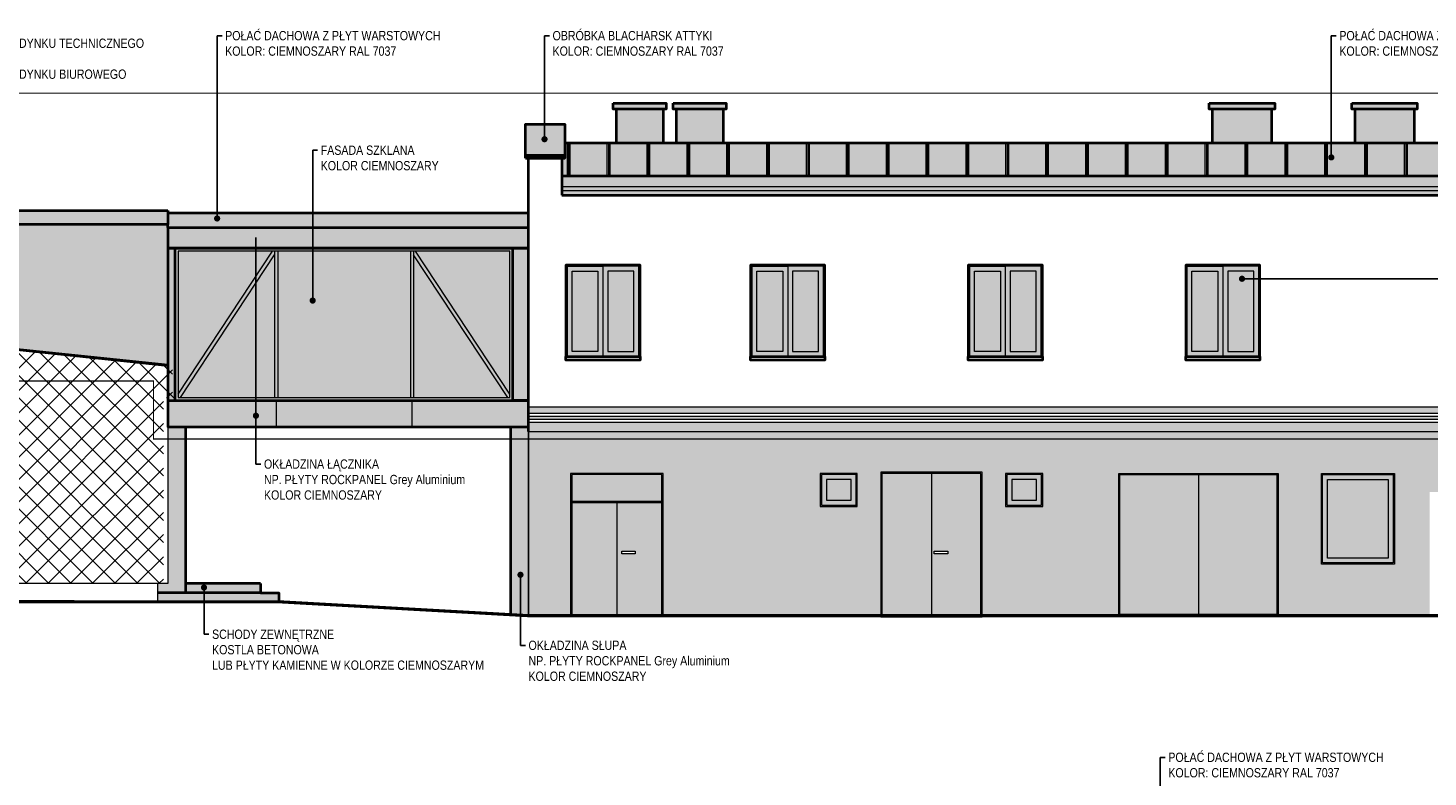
# Model space of a CAD drawing. Header units: millimetres. Extents: x 17147 to 52214, y -18116 to -4632.
# Tile 182 of 186: x 44922 to 47187, y -8443 to -7231. Entities that reach past the tile are written whole.
import ezdxf
from ezdxf import colors
from ezdxf.entities.mleader import LeaderData, LeaderLine
from ezdxf.math import Vec2, Vec3

# ---------------------------------------------------------------- set-up
doc = ezdxf.new("R2010")
doc.units = ezdxf.units.MM
doc.linetypes.add('3', pattern=[1, 0.5, -0.5])
doc.linetypes.add('ACAD_ISO03W100', pattern=[30, 12, -18])
doc.layers.add('A-izolacja', color=7, linetype='Continuous', lineweight=9, true_color=0x4775ff)
doc.layers.add('r-ramka', color=7, linetype='Continuous', lineweight=0, true_color=0x727169)
for name, color, linetype, lineweight in [('A-opis', 130, 'Continuous', 9), ('A-wymiar', 177, 'Continuous', 0), ('A_SCIANA_ISTN', 253, 'Continuous', 25), ('A_SCINAN_PROJ_DZIALOWA', 5, 'Continuous', 30), ('elewacja C', 253, 'Continuous', 0), ('ELEWACJA_ISTNIEJACA', 253, 'Continuous', 13), ('elewacja_kolor', 253, 'Continuous', 0), ('ELEWACJA_PROJ_CIENKA', 140, 'Continuous', 18), ('ELEWACJA_PROJ_GRUBA', 4, 'Continuous', 40)]:
    doc.layers.add(name, color=color, linetype=linetype, lineweight=lineweight)
doc.styles.get("Standard").update_dxf_attribs({"font": 'ARIALN.TTF'})

# ---------------------------------------------------------------- blocks, each defined once
blk = doc.blocks.new('LOGO')
at = {"layer": 'elewacja C', "color": 7, "insert": (9846.9, 18042.5), "char_height": 20, "attachment_point": 1}
blk.add_mtext_dynamic_manual_height_columns('\\pi539.21;{\\fCalibri|b0|i0|c0|p34;\\H4x;CREO PROJEKT\\H1.25x;\\P\\pi434.09;\\H0.22x;Usługi Projektowe i Nadzory Budowlane    mgr inż. Anna Bonikowska\\P\\pi409.92;ul. Brzozowa 16, 11-700 Mrągowo    NIP 742 211 62 72    tel. 69764044\\fArial|b0|i0|c238|p34;4}', width=1826.244, gutter_width=12.5, heights=[0], dxfattribs=at)
blk = doc.blocks.new('_Dot')
at = {"color": 0, "linetype": 'ByBlock', "lineweight": -2}
blk.add_line((-0.5, 0), (-1, 0), dxfattribs=at)
at = {"color": 0, "linetype": 'ByBlock', "const_width": 0.5}
blk.add_lwpolyline([(-0.25, 0, 1), (0.25, 0, 1)], format="xyb", close=True, dxfattribs=at)

msp = doc.modelspace()

# ---------------------------------------------------------------- hatches: boundary and pattern name
at = {"layer": 'A-wymiar', "true_color": 0x575757, "transparency": 33554585}
h = msp.add_hatch(color=251, dxfattribs=at)
h.dxf.hatch_style = 1
h.paths.add_polyline_path([(45954.9, -7352.9), (45868.9, -7352.9), (45868.9, -7362.8), (45954.9, -7362.8)])
h = msp.add_hatch(color=251, dxfattribs=at)
h.dxf.hatch_style = 1
h.paths.add_polyline_path([(46051.9, -7352.9), (45965.9, -7352.9), (45965.9, -7362.8), (46051.9, -7362.8)])
h = msp.add_hatch(color=251, dxfattribs=at)
h.dxf.hatch_style = 1
h.paths.add_polyline_path([(46939.3, -7352.9), (46833.3, -7352.9), (46833.3, -7362.8), (46939.3, -7362.8)], flags=17)
h = msp.add_hatch(color=251, dxfattribs=at)
h.dxf.hatch_style = 1
h.paths.add_polyline_path([(47169.9, -7352.9), (47063.9, -7352.9), (47063.9, -7362.8), (47169.9, -7362.8)], flags=17)
h = msp.add_hatch(color=251, dxfattribs=at)
h.dxf.hatch_style = 1
h.paths.add_polyline_path([(45949.9, -7362.8), (45873.9, -7362.8), (45873.9, -7416.9), (45949.9, -7416.9)])
h = msp.add_hatch(color=251, dxfattribs=at)
h.dxf.hatch_style = 1
h.paths.add_polyline_path([(46046.9, -7362.8), (45970.9, -7362.8), (45970.9, -7416.9), (46046.9, -7416.9)])
h = msp.add_hatch(color=251, dxfattribs=at)
h.dxf.hatch_style = 1
h.paths.add_polyline_path([(46934.3, -7362.8), (46838.3, -7362.8), (46838.3, -7416.9), (46934.3, -7416.9)], flags=17)
h = msp.add_hatch(color=251, dxfattribs=at)
h.dxf.hatch_style = 1
h.paths.add_polyline_path([(47164.9, -7362.8), (47068.9, -7362.8), (47068.9, -7416.9), (47164.9, -7416.9)], flags=17)
at = {"layer": 'A_SCIANA_ISTN', "lineweight": 9, "transparency": 33554610}
h = msp.add_hatch(dxfattribs=at)
h.set_pattern_fill('JIS_RC_15', color=256, scale=4.3, angle=45)
h.paths.add_polyline_path([(47451.9, -7416.9), (45790.9, -7416.9), (45790.9, -7442.1), (45785.9, -7442.1), (45785.9, -7470.7), (47451.9, -7470.7)])
h.paths.add_polyline_path([(47030.9, -7438.1, -1), (47030.9, -7443.1, -1)], flags=16)
at = {"layer": 'A_SCINAN_PROJ_DZIALOWA', "lineweight": 9}
h = msp.add_hatch(dxfattribs=at)
h.set_pattern_fill('ANSI37', color=256, scale=8)
h.set_pattern_definition([(45, (0, -136.603), (-17.960512, 17.960512), []), (135, (0, -136.603), (-17.960512, -17.960512), [])])
h.paths.add_polyline_path([(45141.2, -7864.9), (45141.2, -7829.9), (45156.2, -7829.9), (45181.2, -7829.9), (45181.2, -7823.9), (45156.2, -7823.9), (45156.2, -7778.9), (44512.7, -7711.9), (43869.2, -7778.9), (43869.2, -7833.9), (43877.2, -7876.5), (43869.2, -8129.9), (45141.2, -8129.9)])
at = {"layer": 'ELEWACJA_ISTNIEJACA', "lineweight": 9, "true_color": 0x999999, "transparency": 33554534}
h = msp.add_hatch(color=253, dxfattribs=at)
h.dxf.hatch_style = 1
h.paths.add_polyline_path([(44483.2, -7549.1), (45148.2, -7549.1), (45148.2, -7775), (44512.7, -7708.9), (44483.2, -7711.9)])
h = msp.add_hatch(color=253, dxfattribs=at)
h.dxf.hatch_style = 1
h.paths.add_polyline_path([(47451.9, -7884.1), (45731.9, -7884.1), (45731.9, -8181.8), (45799.9, -8181.8), (45799.9, -7951.7), (45949.9, -7951.7), (45949.9, -8181.8), (46301.9, -8181.8), (46301.9, -7949.7), (46465.9, -7949.7), (46465.9, -8181.8), (46686.9, -8181.8), (46686.9, -7951.7), (46944.9, -7951.7), (46944.9, -8181.8), (47189.9, -8181.8), (47189.9, -7981.7), (47289.9, -7981.7), (47289.9, -8181.8), (47451.9, -8181.8)])
h.paths.add_polyline_path([(46203.9, -7951.7), (46263.9, -7951.7), (46263.9, -8005.2), (46203.9, -8005.2)], flags=16)
h.paths.add_polyline_path([(46205.9, -7953.7), (46261.9, -7953.7), (46261.9, -8003.2), (46205.9, -8003.2)], flags=0)
h.paths.add_polyline_path([(46213.9, -7961.7), (46253.9, -7961.7), (46253.9, -7995.2), (46213.9, -7995.2)], flags=0)
h.paths.add_polyline_path([(46503.9, -7951.7), (46563.9, -7951.7), (46563.9, -8005.2), (46503.9, -8005.2)], flags=16)
h.paths.add_polyline_path([(46505.9, -7953.7), (46561.9, -7953.7), (46561.9, -8003.2), (46505.9, -8003.2)], flags=0)
h.paths.add_polyline_path([(46513.9, -7961.7), (46553.9, -7961.7), (46553.9, -7995.2), (46513.9, -7995.2)], flags=0)
h.paths.add_polyline_path([(47014.9, -7951.7), (47132.9, -7951.7), (47132.9, -8098.6), (47014.9, -8098.6)], flags=16)
h.paths.add_polyline_path([(47016.9, -7953.7), (47130.9, -7953.7), (47130.9, -8096.6), (47016.9, -8096.6)], flags=0)
h.paths.add_polyline_path([(47024.9, -7961.7), (47122.9, -7961.7), (47122.9, -8088.6), (47024.9, -8088.6)], flags=0)
at = {"layer": 'elewacja_kolor', "true_color": 0x575757, "transparency": 33554585}
h = msp.add_hatch(color=251, dxfattribs=at)
h.dxf.hatch_style = 1
h.paths.add_polyline_path([(45726.9, -7386.8), (45790.9, -7386.8), (45790.9, -7437.1), (45726.9, -7437.1)])
h = msp.add_hatch(color=251, dxfattribs=at)
h.dxf.hatch_style = 1
h.paths.add_polyline_path([(47451.9, -7470.7), (47451.9, -7416.9), (45790.9, -7416.9), (45790.9, -7442.1), (45785.9, -7442.1), (45785.9, -7470.7)])
h = msp.add_hatch(color=251, dxfattribs=at)
h.dxf.hatch_style = 1
h.paths.add_polyline_path([(45726.9, -7437.1), (45790.9, -7437.1), (45790.9, -7442.1), (45785.9, -7442.1), (45726.9, -7442.1)])
h = msp.add_hatch(color=251, dxfattribs=at)
h.dxf.hatch_style = 1
h.paths.add_polyline_path([(47451.9, -7501.8), (47451.9, -7470.7), (45785.9, -7470.7), (45785.9, -7501.8)])
h = msp.add_hatch(color=251, dxfattribs=at)
h.dxf.hatch_style = 1
h.paths.add_polyline_path([(44483.2, -7526.5), (45148.2, -7526.5), (45148.2, -7530.5), (45148.2, -7549.1), (44483.2, -7549.1)])
h = msp.add_hatch(color=251, dxfattribs=at)
h.dxf.hatch_style = 1
h.paths.add_polyline_path([(45731.9, -7530.5), (45148.2, -7530.5), (45148.2, -7549.1), (45148.2, -7554.1), (45731.9, -7554.1)])
h = msp.add_hatch(color=251, dxfattribs=at)
h.dxf.hatch_style = 1
h.paths.add_polyline_path([(45148.2, -7554.1), (45731.9, -7554.1), (45731.9, -7587.5), (45148.2, -7587.5)])
h = msp.add_hatch(color=251, dxfattribs=at)
h.dxf.hatch_style = 1
h.paths.add_polyline_path([(45148.2, -7587.5), (45160.2, -7587.5), (45160.2, -7833.9), (45148.2, -7833.9)])
h = msp.add_hatch(color=251, dxfattribs=at)
h.dxf.hatch_style = 1
h.paths.add_polyline_path([(45321.2, -7592.5), (45326.2, -7592.5), (45326.2, -7828.9), (45321.2, -7828.9)], flags=0)
h.paths.add_polyline_path([(45160.2, -7587.5), (45706.9, -7587.5), (45706.9, -7833.9), (45160.2, -7833.9)])
h.paths.add_polyline_path([(45165.2, -7592.5), (45165.2, -7828.9), (45701.9, -7828.9), (45701.9, -7592.5)], flags=16)
h.paths.add_polyline_path([(45540.9, -7592.5), (45545.9, -7592.5), (45545.9, -7828.9), (45540.9, -7828.9)], flags=0)
h = msp.add_hatch(color=251, dxfattribs=at)
h.dxf.hatch_style = 1
h.paths.add_polyline_path([(45706.9, -7587.5), (45731.9, -7587.5), (45731.9, -7833.9), (45706.9, -7833.9)])
at = {"layer": 'elewacja_kolor', "lineweight": 9, "true_color": 0x94e4ff, "transparency": 33554534}
h = msp.add_hatch(color=141, dxfattribs=at)
h.dxf.hatch_style = 1
h.paths.add_polyline_path([(45165.2, -7592.5), (45321.2, -7592.5), (45321.2, -7828.9), (45165.2, -7828.9)])
at = {"layer": 'elewacja_kolor', "true_color": 0x575757, "transparency": 33554585}
h = msp.add_hatch(color=251, dxfattribs=at)
h.dxf.hatch_style = 1
h.paths.add_polyline_path([(45321.2, -7592.5), (45326.2, -7592.5), (45326.2, -7828.9), (45321.2, -7828.9)])
at = {"layer": 'elewacja_kolor', "lineweight": 9, "true_color": 0x94e4ff, "transparency": 33554534}
h = msp.add_hatch(color=141, dxfattribs=at)
h.dxf.hatch_style = 1
h.paths.add_polyline_path([(45326.2, -7592.5), (45540.9, -7592.5), (45540.9, -7828.9), (45326.2, -7828.9)])
at = {"layer": 'elewacja_kolor', "true_color": 0x575757, "transparency": 33554585}
h = msp.add_hatch(color=251, dxfattribs=at)
h.dxf.hatch_style = 1
h.paths.add_polyline_path([(45540.9, -7592.5), (45545.9, -7592.5), (45545.9, -7828.9), (45540.9, -7828.9)])
at = {"layer": 'elewacja_kolor', "lineweight": 9, "true_color": 0x94e4ff, "transparency": 33554534}
h = msp.add_hatch(color=141, dxfattribs=at)
h.dxf.hatch_style = 1
h.paths.add_polyline_path([(45545.9, -7592.5), (45701.9, -7592.5), (45701.9, -7828.9), (45545.9, -7828.9)])
at = {"layer": 'elewacja_kolor', "lineweight": 9, "true_color": 0x8a8a8a, "transparency": 33554559}
h = msp.add_hatch(color=252, dxfattribs=at)
h.dxf.hatch_style = 1
h.paths.add_polyline_path([(45844.4, -7624.8), (45802.4, -7624.8), (45802.4, -7754.8), (45844.4, -7754.8)], flags=0)
h.paths.add_polyline_path([(45852.4, -7616.8), (45794.4, -7616.8), (45794.4, -7762.8), (45852.4, -7762.8)])
h.paths.add_polyline_path([(45844.4, -7624.8), (45844.4, -7754.8), (45802.4, -7754.8), (45802.4, -7624.8)], flags=16)
at = {"layer": 'elewacja_kolor', "lineweight": 9, "true_color": 0x94e4ff, "transparency": 33554534}
h = msp.add_hatch(color=141, dxfattribs=at)
h.dxf.hatch_style = 1
h.paths.add_polyline_path([(45844.4, -7624.8), (45802.4, -7624.8), (45802.4, -7754.8), (45844.4, -7754.8)])
at = {"layer": 'elewacja_kolor', "lineweight": 9, "true_color": 0x8a8a8a, "transparency": 33554559}
h = msp.add_hatch(color=252, dxfattribs=at)
h.dxf.hatch_style = 1
h.paths.add_polyline_path([(45902.4, -7624.8), (45860.4, -7624.8), (45860.4, -7754.8), (45902.4, -7754.8)], flags=0)
h.paths.add_polyline_path([(45910.4, -7616.8), (45852.4, -7616.8), (45852.4, -7762.8), (45910.4, -7762.8)])
h.paths.add_polyline_path([(45902.4, -7624.8), (45902.4, -7754.8), (45860.4, -7754.8), (45860.4, -7624.8)], flags=16)
at = {"layer": 'elewacja_kolor', "lineweight": 9, "true_color": 0x94e4ff, "transparency": 33554534}
h = msp.add_hatch(color=141, dxfattribs=at)
h.dxf.hatch_style = 1
h.paths.add_polyline_path([(45902.4, -7624.8), (45860.4, -7624.8), (45860.4, -7754.8), (45902.4, -7754.8)])
at = {"layer": 'elewacja_kolor', "lineweight": 9, "true_color": 0x8a8a8a, "transparency": 33554559}
h = msp.add_hatch(color=252, dxfattribs=at)
h.dxf.hatch_style = 1
h.paths.add_polyline_path([(46143.4, -7624.8), (46101.4, -7624.8), (46101.4, -7754.8), (46143.4, -7754.8)], flags=0)
h.paths.add_polyline_path([(46151.4, -7616.8), (46093.4, -7616.8), (46093.4, -7762.8), (46151.4, -7762.8)])
h.paths.add_polyline_path([(46143.4, -7624.8), (46143.4, -7754.8), (46101.4, -7754.8), (46101.4, -7624.8)], flags=16)
at = {"layer": 'elewacja_kolor', "lineweight": 9, "true_color": 0x94e4ff, "transparency": 33554534}
h = msp.add_hatch(color=141, dxfattribs=at)
h.dxf.hatch_style = 1
h.paths.add_polyline_path([(46143.4, -7624.8), (46101.4, -7624.8), (46101.4, -7754.8), (46143.4, -7754.8)])
at = {"layer": 'elewacja_kolor', "lineweight": 9, "true_color": 0x8a8a8a, "transparency": 33554559}
h = msp.add_hatch(color=252, dxfattribs=at)
h.dxf.hatch_style = 1
h.paths.add_polyline_path([(46201.4, -7624.8), (46159.4, -7624.8), (46159.4, -7754.8), (46201.4, -7754.8)], flags=0)
h.paths.add_polyline_path([(46209.4, -7616.8), (46151.4, -7616.8), (46151.4, -7762.8), (46209.4, -7762.8)])
h.paths.add_polyline_path([(46201.4, -7624.8), (46201.4, -7754.8), (46159.4, -7754.8), (46159.4, -7624.8)], flags=16)
at = {"layer": 'elewacja_kolor', "lineweight": 9, "true_color": 0x94e4ff, "transparency": 33554534}
h = msp.add_hatch(color=141, dxfattribs=at)
h.dxf.hatch_style = 1
h.paths.add_polyline_path([(46201.4, -7624.8), (46159.4, -7624.8), (46159.4, -7754.8), (46201.4, -7754.8)])
at = {"layer": 'elewacja_kolor', "lineweight": 9, "true_color": 0x8a8a8a, "transparency": 33554559}
h = msp.add_hatch(color=252, dxfattribs=at)
h.dxf.hatch_style = 1
h.paths.add_polyline_path([(46495.4, -7624.8), (46453.4, -7624.8), (46453.4, -7754.8), (46495.4, -7754.8)], flags=0)
h.paths.add_polyline_path([(46503.4, -7616.8), (46445.4, -7616.8), (46445.4, -7762.8), (46503.4, -7762.8)])
h.paths.add_polyline_path([(46495.4, -7624.8), (46495.4, -7754.8), (46453.4, -7754.8), (46453.4, -7624.8)], flags=16)
at = {"layer": 'elewacja_kolor', "lineweight": 9, "true_color": 0x94e4ff, "transparency": 33554534}
h = msp.add_hatch(color=141, dxfattribs=at)
h.dxf.hatch_style = 1
h.paths.add_polyline_path([(46495.4, -7624.8), (46453.4, -7624.8), (46453.4, -7754.8), (46495.4, -7754.8)])
at = {"layer": 'elewacja_kolor', "lineweight": 9, "true_color": 0x8a8a8a, "transparency": 33554559}
h = msp.add_hatch(color=252, dxfattribs=at)
h.dxf.hatch_style = 1
h.paths.add_polyline_path([(46553.4, -7624.8), (46511.4, -7624.8), (46511.4, -7754.8), (46553.4, -7754.8)], flags=0)
h.paths.add_polyline_path([(46561.4, -7616.8), (46503.4, -7616.8), (46503.4, -7762.8), (46561.4, -7762.8)])
h.paths.add_polyline_path([(46553.4, -7624.8), (46553.4, -7754.8), (46511.4, -7754.8), (46511.4, -7624.8)], flags=16)
at = {"layer": 'elewacja_kolor', "lineweight": 9, "true_color": 0x94e4ff, "transparency": 33554534}
h = msp.add_hatch(color=141, dxfattribs=at)
h.dxf.hatch_style = 1
h.paths.add_polyline_path([(46553.4, -7624.8), (46511.4, -7624.8), (46511.4, -7754.8), (46553.4, -7754.8)])
at = {"layer": 'elewacja_kolor', "lineweight": 9, "true_color": 0x8a8a8a, "transparency": 33554559}
h = msp.add_hatch(color=252, dxfattribs=at)
h.dxf.hatch_style = 1
h.paths.add_polyline_path([(46847.4, -7624.8), (46805.4, -7624.8), (46805.4, -7754.8), (46847.4, -7754.8)], flags=0)
h.paths.add_polyline_path([(46855.4, -7616.8), (46797.4, -7616.8), (46797.4, -7762.8), (46855.4, -7762.8)])
h.paths.add_polyline_path([(46847.4, -7624.8), (46847.4, -7754.8), (46805.4, -7754.8), (46805.4, -7624.8)], flags=16)
at = {"layer": 'elewacja_kolor', "lineweight": 9, "true_color": 0x94e4ff, "transparency": 33554534}
h = msp.add_hatch(color=141, dxfattribs=at)
h.dxf.hatch_style = 1
h.paths.add_polyline_path([(46847.4, -7624.8), (46805.4, -7624.8), (46805.4, -7754.8), (46847.4, -7754.8)])
at = {"layer": 'elewacja_kolor', "lineweight": 9, "true_color": 0x8a8a8a, "transparency": 33554559}
h = msp.add_hatch(color=252, dxfattribs=at)
h.dxf.hatch_style = 1
h.paths.add_polyline_path([(46905.4, -7624.8), (46863.4, -7624.8), (46863.4, -7754.8), (46905.4, -7754.8)], flags=0)
h.paths.add_polyline_path([(46913.4, -7616.8), (46855.4, -7616.8), (46855.4, -7762.8), (46913.4, -7762.8)])
h.paths.add_polyline_path([(46905.4, -7624.8), (46905.4, -7754.8), (46863.4, -7754.8), (46863.4, -7624.8)], flags=16)
at = {"layer": 'elewacja_kolor', "lineweight": 9, "true_color": 0x94e4ff, "transparency": 33554534}
h = msp.add_hatch(color=141, dxfattribs=at)
h.dxf.hatch_style = 1
h.paths.add_polyline_path([(46905.4, -7624.8), (46863.4, -7624.8), (46863.4, -7754.8), (46905.4, -7754.8)])
at = {"layer": 'elewacja_kolor', "true_color": 0x575757, "transparency": 33554585}
h = msp.add_hatch(color=251, dxfattribs=at)
h.dxf.hatch_style = 1
h.paths.add_polyline_path([(45148.2, -7833.9), (45323.5, -7833.9), (45323.5, -7876.5), (45148.2, -7876.5)])
h = msp.add_hatch(color=251, dxfattribs=at)
h.dxf.hatch_style = 1
h.paths.add_polyline_path([(45323.5, -7833.9), (45543.4, -7833.9), (45543.4, -7876.5), (45323.5, -7876.5)])
h = msp.add_hatch(color=251, dxfattribs=at)
h.dxf.hatch_style = 1
h.paths.add_polyline_path([(45543.4, -7833.9), (45731.9, -7833.9), (45731.9, -7876.5), (45543.4, -7876.5)])
at = {"layer": 'elewacja_kolor', "lineweight": 9, "transparency": 33554572}
h = msp.add_hatch(color=144, dxfattribs=at)
h.dxf.hatch_style = 1
h.paths.add_polyline_path([(47451.9, -7844.1), (45731.9, -7844.1), (45731.9, -7854.1), (47451.9, -7854.1)])
h = msp.add_hatch(color=144, dxfattribs=at)
h.dxf.hatch_style = 1
h.paths.add_polyline_path([(47451.9, -7859.1), (45731.9, -7859.1), (45731.9, -7864.1), (47451.9, -7864.1)])
at = {"layer": 'elewacja_kolor', "true_color": 0x575757, "transparency": 33554585}
h = msp.add_hatch(color=251, dxfattribs=at)
h.dxf.hatch_style = 1
h.paths.add_polyline_path([(45148.2, -7876.5), (45177.2, -7876.5), (45177.2, -8144.6), (45131.6, -8144.6), (45131.6, -8129.9), (45148.2, -8129.9)])
h = msp.add_hatch(color=251, dxfattribs=at)
h.dxf.hatch_style = 1
h.paths.add_polyline_path([(45702.9, -7876.5), (45731.9, -7876.5), (45731.9, -8181.8), (45702.9, -8180.2)])
at = {"layer": 'elewacja_kolor', "lineweight": 9, "transparency": 33554572}
h = msp.add_hatch(color=144, dxfattribs=at)
h.dxf.hatch_style = 1
h.paths.add_polyline_path([(47451.9, -7869.1), (45731.9, -7869.1), (45731.9, -7884.1), (47451.9, -7884.1)])
at = {"layer": 'elewacja_kolor', "lineweight": 9, "true_color": 0x292929, "transparency": 33554559}
h = msp.add_hatch(color=250, dxfattribs=at)
h.dxf.hatch_style = 1
h.paths.add_polyline_path([(45947.9, -7953.7), (45801.9, -7953.7), (45801.9, -7996.7), (45947.9, -7996.7)])
at = {"layer": 'elewacja_kolor', "lineweight": 9, "true_color": 0x8a8a8a, "transparency": 33554559}
h = msp.add_hatch(color=252, dxfattribs=at)
h.dxf.hatch_style = 1
h.paths.add_polyline_path([(46261.9, -7953.7), (46205.9, -7953.7), (46205.9, -8003.2), (46261.9, -8003.2)])
h.paths.add_polyline_path([(46253.9, -7961.7), (46253.9, -7995.2), (46213.9, -7995.2), (46213.9, -7961.7)], flags=0)
h.paths.add_polyline_path([(46253.9, -7961.7), (46213.9, -7961.7), (46213.9, -7995.2), (46253.9, -7995.2)], flags=16)
at = {"layer": 'elewacja_kolor', "lineweight": 9, "true_color": 0x94e4ff, "transparency": 33554534}
h = msp.add_hatch(color=141, dxfattribs=at)
h.dxf.hatch_style = 1
h.paths.add_polyline_path([(46253.9, -7961.7), (46213.9, -7961.7), (46213.9, -7995.2), (46253.9, -7995.2)])
at = {"layer": 'elewacja_kolor', "lineweight": 9, "true_color": 0x292929, "transparency": 33554559}
h = msp.add_hatch(color=250, dxfattribs=at)
h.dxf.hatch_style = 1
h.paths.add_polyline_path([(46383.9, -7951.7), (46303.9, -7951.7), (46303.9, -8181.8), (46383.9, -8181.8)])
h = msp.add_hatch(color=250, dxfattribs=at)
h.dxf.hatch_style = 1
h.paths.add_polyline_path([(46463.9, -7951.7), (46383.9, -7951.7), (46383.9, -8181.8), (46463.9, -8181.8)])
h.paths.add_polyline_path([(46410.2, -8077.5), (46410.2, -8081.6), (46388.3, -8081.6), (46388.3, -8077.5)], flags=16)
at = {"layer": 'elewacja_kolor', "lineweight": 9, "true_color": 0x8a8a8a, "transparency": 33554559}
h = msp.add_hatch(color=252, dxfattribs=at)
h.dxf.hatch_style = 1
h.paths.add_polyline_path([(46561.9, -7953.7), (46505.9, -7953.7), (46505.9, -8003.2), (46561.9, -8003.2)])
h.paths.add_polyline_path([(46553.9, -7961.7), (46553.9, -7995.2), (46513.9, -7995.2), (46513.9, -7961.7)], flags=0)
h.paths.add_polyline_path([(46553.9, -7961.7), (46513.9, -7961.7), (46513.9, -7995.2), (46553.9, -7995.2)], flags=16)
at = {"layer": 'elewacja_kolor', "lineweight": 9, "true_color": 0x94e4ff, "transparency": 33554534}
h = msp.add_hatch(color=141, dxfattribs=at)
h.dxf.hatch_style = 1
h.paths.add_polyline_path([(46553.9, -7961.7), (46513.9, -7961.7), (46513.9, -7995.2), (46553.9, -7995.2)])
at = {"layer": 'elewacja_kolor', "lineweight": 9, "true_color": 0x292929, "transparency": 33554559}
h = msp.add_hatch(color=250, dxfattribs=at)
h.dxf.hatch_style = 1
h.paths.add_polyline_path([(46815.9, -7953.7), (46688.9, -7953.7), (46688.9, -8179.8), (46815.9, -8179.8)])
h = msp.add_hatch(color=250, dxfattribs=at)
h.dxf.hatch_style = 1
h.paths.add_polyline_path([(46942.9, -7953.7), (46815.9, -7953.7), (46815.9, -8179.8), (46942.9, -8179.8)])
at = {"layer": 'elewacja_kolor', "lineweight": 9, "true_color": 0x8a8a8a, "transparency": 33554559}
h = msp.add_hatch(color=252, dxfattribs=at)
h.dxf.hatch_style = 1
h.paths.add_polyline_path([(47130.9, -7953.7), (47016.9, -7953.7), (47016.9, -8096.6), (47130.9, -8096.6)])
h.paths.add_polyline_path([(47122.9, -7961.7), (47122.9, -8088.6), (47024.9, -8088.6), (47024.9, -7961.7)], flags=0)
h.paths.add_polyline_path([(47122.9, -7961.7), (47024.9, -7961.7), (47024.9, -8088.6), (47122.9, -8088.6)], flags=16)
at = {"layer": 'elewacja_kolor', "lineweight": 9, "true_color": 0x94e4ff, "transparency": 33554534}
h = msp.add_hatch(color=141, dxfattribs=at)
h.dxf.hatch_style = 1
h.paths.add_polyline_path([(47122.9, -7961.7), (47024.9, -7961.7), (47024.9, -8088.6), (47122.9, -8088.6)])
at = {"layer": 'elewacja_kolor', "lineweight": 9, "true_color": 0x292929, "transparency": 33554559}
h = msp.add_hatch(color=250, dxfattribs=at)
h.dxf.hatch_style = 1
h.paths.add_polyline_path([(45874.9, -7998.7), (45801.9, -7998.7), (45801.9, -8179.8), (45874.9, -8179.8)])
h = msp.add_hatch(color=250, dxfattribs=at)
h.dxf.hatch_style = 1
h.paths.add_polyline_path([(45947.9, -7998.7), (45874.9, -7998.7), (45874.9, -8179.8), (45947.9, -8179.8)])
h.paths.add_polyline_path([(45904.8, -8077.5), (45904.8, -8081.6), (45882.9, -8081.6), (45882.9, -8077.5)], flags=16)
at = {"layer": 'elewacja_kolor', "true_color": 0x575757, "transparency": 33554585}
h = msp.add_hatch(color=251, dxfattribs=at)
h.dxf.hatch_style = 1
h.paths.add_polyline_path([(45298.2, -8129.9), (45177.2, -8129.9), (45177.2, -8144.6), (45298.2, -8144.6)])
h = msp.add_hatch(color=251, dxfattribs=at)
h.dxf.hatch_style = 1
h.paths.add_polyline_path([(45328.2, -8144.9), (45298.2, -8144.9), (45298.2, -8144.6), (45131.6, -8144.6), (45131.6, -8158.2), (45328.2, -8159.3)])

# ---------------------------------------------------------------- linework, layer by layer
at = {"layer": 'A-izolacja'}
msp.add_lwpolyline([(45731.9, -8181.8), (45731.9, -7844.8)], dxfattribs=at)
msp.add_lwpolyline([(45731.9, -8181.8), (45731.9, -7844.8)], dxfattribs=at)
at = {"layer": 'A-opis', "linetype": '3', "ltscale": 30, "const_width": 2}
msp.add_lwpolyline([(47483.1, -7336.8), (47483.1, -7896), (45125.2, -7896), (45125.2, -7802.1), (44460.3, -7802.1), (44460.3, -7336.8), (47483.1, -7336.8)], dxfattribs=at)
at = {"layer": 'A-opis'}
msp.add_lwpolyline([(45131.6, -8158.2), (45328.2, -8159.3), (45731.9, -8181.8)], dxfattribs=at)
at = {"layer": 'ELEWACJA_ISTNIEJACA'}
for p, q in [((44512.7, -7708.9), (45148.2, -7775)), ((44512.7, -7709.9), (45148.2, -7776)), ((44512.7, -7710.9), (45148.2, -7777.1)), ((44512.7, -7711.9), (45148.2, -7778.1)), ((45131.6, -8129.9), (45131.6, -8158.3))]:
    msp.add_line(p, q, dxfattribs=at)
for points in [[(45148.2, -7775), (45148.2, -8129.9)], [(45731.9, -8181.8), (45731.9, -7844.8), (45731.9, -7844.8)], [(45731.9, -8181.8), (45731.9, -7844.8), (45731.9, -7844.8)], [(45731.9, -7857.8), (45731.9, -7857.8), (45731.9, -8181.8)], [(45731.9, -7857.8), (45731.9, -7857.8), (45731.9, -8181.8)], [(45731.9, -7875.8), (45731.9, -8181.8)], [(45799.9, -7951.7), (45799.9, -7996.7), (45949.9, -7996.7)], [(46383.9, -7951.7), (46383.9, -8181.8)], [(46815.9, -7951.7), (46815.9, -8181.8)], [(45799.9, -7998.7), (45949.9, -7998.7)], [(45874.9, -7996.7), (45874.9, -8181.8)]]:
    msp.add_lwpolyline(points, dxfattribs=at)
at = {"layer": 'ELEWACJA_ISTNIEJACA', "lineweight": 9}
for points in [[(45731.9, -7844.1), (47451.9, -7844.1)], [(45731.9, -7854.1), (47451.9, -7854.1)], [(45731.9, -7859.1), (47451.9, -7859.1)], [(45731.9, -7864.1), (47451.9, -7864.1)], [(45731.9, -7869.1), (47451.9, -7869.1)], [(45731.9, -7884.1), (47451.9, -7884.1)], [(45148.2, -8129.9), (43869.2, -8129.9)]]:
    msp.add_lwpolyline(points, dxfattribs=at)
at = {"layer": 'ELEWACJA_ISTNIEJACA', "linetype": 'ACAD_ISO03W100'}
msp.add_lwpolyline([(45731.9, -7884.1), (47451.9, -7884.1)], dxfattribs=at)
at = {"layer": 'ELEWACJA_ISTNIEJACA'}
for points in [[(46301.9, -8183.8), (46465.9, -8183.8), (46465.9, -7949.7), (46301.9, -7949.7)], [(45799.9, -8181.8), (45949.9, -8181.8), (45949.9, -7951.7), (45799.9, -7951.7)], [(45801.9, -8179.8), (45947.9, -8179.8), (45947.9, -7953.7), (45801.9, -7953.7)], [(46263.9, -7951.7), (46203.9, -7951.7), (46203.9, -8005.2), (46263.9, -8005.2)], [(46261.9, -7953.7), (46205.9, -7953.7), (46205.9, -8003.2), (46261.9, -8003.2)], [(46253.9, -7961.7), (46213.9, -7961.7), (46213.9, -7995.2), (46253.9, -7995.2)], [(46303.9, -8181.8), (46463.9, -8181.8), (46463.9, -7951.7), (46303.9, -7951.7)], [(46563.9, -7951.7), (46503.9, -7951.7), (46503.9, -8005.2), (46563.9, -8005.2)], [(46561.9, -7953.7), (46505.9, -7953.7), (46505.9, -8003.2), (46561.9, -8003.2)], [(46553.9, -7961.7), (46513.9, -7961.7), (46513.9, -7995.2), (46553.9, -7995.2)], [(46944.9, -8181.8), (46686.9, -8181.8), (46686.9, -7951.7), (46944.9, -7951.7)], [(46942.9, -8179.8), (46688.9, -8179.8), (46688.9, -7953.7), (46942.9, -7953.7)], [(47132.9, -8098.6), (47014.9, -8098.6), (47014.9, -7951.7), (47132.9, -7951.7)], [(47130.9, -8096.6), (47016.9, -8096.6), (47016.9, -7953.7), (47130.9, -7953.7)], [(47122.9, -8088.6), (47024.9, -8088.6), (47024.9, -7961.7), (47122.9, -7961.7)], [(45882.9, -8077.5), (45904.8, -8077.5), (45904.8, -8081.6), (45882.9, -8081.6)], [(46388.3, -8077.5), (46410.2, -8077.5), (46410.2, -8081.6), (46388.3, -8081.6)]]:
    msp.add_lwpolyline(points, close=True, dxfattribs=at)
at = {"layer": 'ELEWACJA_ISTNIEJACA', "const_width": 5}
msp.add_lwpolyline([(47640.9, -8181.8), (45731.9, -8181.8), (45328.2, -8159.3), (45131.6, -8159.3), (43664.9, -8158.3)], dxfattribs=at)
at = {"layer": 'ELEWACJA_PROJ_CIENKA'}
for points in [[(45785.9, -7487.5), (47451.9, -7487.5)], [(45785.9, -7494.4), (47451.9, -7494.4)], [(45165.2, -7823.5), (45317.6, -7592.5)], [(45168.8, -7828.9), (45321.2, -7598)], [(45321.2, -7592.5), (45321.2, -7828.9)], [(45326.2, -7592.5), (45326.2, -7828.9)], [(45540.9, -7592.5), (45540.9, -7828.9)], [(45545.9, -7592.5), (45545.9, -7828.9)], [(45698.3, -7828.9), (45545.9, -7598)], [(45701.9, -7823.5), (45549.4, -7592.5)], [(45323.5, -7833.9), (45323.5, -7876.5)], [(45543.4, -7833.9), (45543.4, -7876.5)]]:
    msp.add_lwpolyline(points, dxfattribs=at)
for points in [[(45701.9, -7592.5), (45165.2, -7592.5), (45165.2, -7828.9), (45701.9, -7828.9)], [(45794.4, -7762.8), (45910.4, -7762.8), (45910.4, -7616.8), (45794.4, -7616.8)], [(45794.4, -7616.8), (45852.4, -7616.8), (45852.4, -7762.8), (45794.4, -7762.8)], [(45802.4, -7624.8), (45844.4, -7624.8), (45844.4, -7754.8), (45802.4, -7754.8)], [(45910.4, -7616.8), (45852.4, -7616.8), (45852.4, -7762.8), (45910.4, -7762.8)], [(45902.4, -7624.8), (45860.4, -7624.8), (45860.4, -7754.8), (45902.4, -7754.8)], [(46093.4, -7762.8), (46209.4, -7762.8), (46209.4, -7616.8), (46093.4, -7616.8)], [(46093.4, -7616.8), (46151.4, -7616.8), (46151.4, -7762.8), (46093.4, -7762.8)], [(46101.4, -7624.8), (46143.4, -7624.8), (46143.4, -7754.8), (46101.4, -7754.8)], [(46209.4, -7616.8), (46151.4, -7616.8), (46151.4, -7762.8), (46209.4, -7762.8)], [(46201.4, -7624.8), (46159.4, -7624.8), (46159.4, -7754.8), (46201.4, -7754.8)], [(46445.4, -7762.8), (46561.4, -7762.8), (46561.4, -7616.8), (46445.4, -7616.8)], [(46445.4, -7616.8), (46503.4, -7616.8), (46503.4, -7762.8), (46445.4, -7762.8)], [(46453.4, -7624.8), (46495.4, -7624.8), (46495.4, -7754.8), (46453.4, -7754.8)], [(46561.4, -7616.8), (46503.4, -7616.8), (46503.4, -7762.8), (46561.4, -7762.8)], [(46553.4, -7624.8), (46511.4, -7624.8), (46511.4, -7754.8), (46553.4, -7754.8)], [(46797.4, -7762.8), (46913.4, -7762.8), (46913.4, -7616.8), (46797.4, -7616.8)], [(46797.4, -7616.8), (46855.4, -7616.8), (46855.4, -7762.8), (46797.4, -7762.8)], [(46805.4, -7624.8), (46847.4, -7624.8), (46847.4, -7754.8), (46805.4, -7754.8)], [(46913.4, -7616.8), (46855.4, -7616.8), (46855.4, -7762.8), (46913.4, -7762.8)], [(46905.4, -7624.8), (46863.4, -7624.8), (46863.4, -7754.8), (46905.4, -7754.8)]]:
    msp.add_lwpolyline(points, close=True, dxfattribs=at)
at = {"layer": 'ELEWACJA_PROJ_GRUBA'}
for points in [[(45868.9, -7352.9), (45954.9, -7352.9), (45954.9, -7362.8), (45868.9, -7362.8)], [(45965.9, -7352.9), (46051.9, -7352.9), (46051.9, -7362.8), (45965.9, -7362.8)], [(46833.3, -7352.9), (46939.3, -7352.9), (46939.3, -7362.8), (46833.3, -7362.8)], [(47063.9, -7352.9), (47169.9, -7352.9), (47169.9, -7362.8), (47063.9, -7362.8)], [(45726.9, -7442.1), (45726.9, -7386.8), (45785.9, -7386.8), (45790.9, -7386.8), (45790.9, -7442.1)], [(45731.9, -7587.5), (45148.2, -7587.5), (45148.2, -7833.9), (45731.9, -7833.9)], [(45792.4, -7762.8), (45912.4, -7762.8), (45912.4, -7768.6), (45792.4, -7768.6)], [(46091.4, -7762.8), (46211.4, -7762.8), (46211.4, -7768.6), (46091.4, -7768.6)], [(46443.4, -7762.8), (46563.4, -7762.8), (46563.4, -7768.6), (46443.4, -7768.6)], [(46795.4, -7762.8), (46915.4, -7762.8), (46915.4, -7768.6), (46795.4, -7768.6)]]:
    msp.add_lwpolyline(points, close=True, dxfattribs=at)
for points in [[(45873.9, -7362.8), (45873.9, -7416.9)], [(45949.9, -7362.8), (45949.9, -7416.9)], [(45970.9, -7362.8), (45970.9, -7416.9)], [(46046.9, -7362.8), (46046.9, -7416.9)], [(46838.3, -7362.8), (46838.3, -7416.9)], [(46934.3, -7362.8), (46934.3, -7416.9)], [(47068.9, -7362.8), (47068.9, -7416.9)], [(47164.9, -7362.8), (47164.9, -7416.9)], [(45726.9, -7386.8), (45790.9, -7386.8)], [(45790.9, -7416.9), (47451.9, -7416.9)], [(45726.9, -7437.1), (45790.9, -7437.1)], [(45726.9, -7442.1), (45790.9, -7442.1)], [(45731.9, -7884.1), (45731.9, -7442.1)], [(45790.9, -7442.1), (45785.9, -7442.1), (45785.9, -7501.8)], [(45785.9, -7470.7), (47451.9, -7470.7)], [(45785.9, -7501.8), (47451.9, -7501.8)], [(44483.2, -7711.9), (44483.2, -7526.5), (45148.2, -7526.5)], [(45148.2, -7526.5), (45148.2, -7530.5)], [(45148.2, -7530.5), (45731.9, -7530.5)], [(45148.2, -7530.5), (45148.2, -7549.1)], [(45148.2, -7554.1), (45148.2, -7549.1), (44483.2, -7549.1)], [(45148.2, -7554.1), (45148.2, -7876.5), (45731.9, -7876.5)], [(45148.2, -7554.1), (45731.9, -7554.1)], [(45148.2, -7587.5), (45731.9, -7587.5)], [(45160.2, -7833.9), (45160.2, -7587.5)], [(45731.9, -7833.9), (45706.9, -7833.9), (45706.9, -7587.5)], [(45792.4, -7764.8), (45792.4, -7762.8), (45912.4, -7762.8), (45912.4, -7614.8), (45792.4, -7614.8), (45792.4, -7764.8)], [(46091.4, -7764.8), (46091.4, -7762.8), (46211.4, -7762.8), (46211.4, -7614.8), (46091.4, -7614.8), (46091.4, -7764.8)], [(46443.4, -7764.8), (46443.4, -7762.8), (46563.4, -7762.8), (46563.4, -7614.8), (46443.4, -7614.8), (46443.4, -7764.8)], [(46795.4, -7764.8), (46795.4, -7762.8), (46915.4, -7762.8), (46915.4, -7614.8), (46795.4, -7614.8), (46795.4, -7764.8)], [(45148.2, -7833.9), (45731.9, -7833.9)], [(45177.2, -7876.5), (45177.2, -8144.6)], [(45702.9, -7876.5), (45702.9, -8180.3)], [(45298.2, -8129.9), (45177.2, -8129.9)], [(45298.2, -8129.9), (45298.2, -8144.9)], [(45298.2, -8129.9), (45298.2, -8144.9), (45328.2, -8144.9), (45328.2, -8159.3)], [(45298.2, -8144.6), (45131.6, -8144.6)]]:
    msp.add_lwpolyline(points, dxfattribs=at)

# ---------------------------------------------------------------- block references
at = {"layer": 'r-ramka', "color": 30, "xscale": 0.3716075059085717, "yscale": 0.3716075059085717, "zscale": 0.3716075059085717}
msp.add_blockref('LOGO', (38503.9, -14201), dxfattribs=at)

# ---------------------------------------------------------------- leaders
at = {"layer": 'A-opis'}
ml = msp.add_multileader_mtext('Standard', dxfattribs=at)
ml.set_content('NADBUDOWA BUDYNKU TECHNICZNEGO\\PŁĄCZNIK\\PNADBUDOWA BUDYNKU BIUROWEGO', color=256)
ml.set_leader_properties()
ml.build(insert=Vec2(0, 0))
ml.multileader.update_dxf_attribs({"arrow_head_size": 10})
ctx = ml.context
ctx.base_point, ctx.char_height, ctx.arrow_head_size, ctx.plane_origin = Vec3(44763.5, -7256.1), 15, 10, Vec3(44755.5, -7336.8)
notes = []
notes.append((ctx, [(0, (1, 1, 0), (44755.5, -7256.1), (1, 0), 8, [(0, [(44755.5, -7336.8)], 0, [])])]))
ctx.mtext.insert, ctx.mtext.flow_direction = Vec3(44765.5, -7248.5), 5
ml = msp.add_multileader_mtext('Standard', dxfattribs=at)
ml.set_content('POŁAĆ DACHOWA Z PŁYT WARSTOWYCH\\PKOLOR: CIEMNOSZARY RAL 7037', color=256)
ml.set_leader_properties()
ml.set_arrow_properties(name='DOT')
ml.build(insert=Vec2(0, 0))
ml.multileader.update_dxf_attribs({"arrow_head_size": 10})
ctx = ml.context
ctx.base_point, ctx.char_height, ctx.arrow_head_size, ctx.landing_gap_size, ctx.plane_origin = Vec3(45236.2, -7243.9), 15, 10, 5, Vec3(45228.2, -7330.6)
notes.append((ctx, [(0, (1, 1, 0), (45228.2, -7243.9), (1, 0), 8, [(0, [(45228.2, -7539.4)], 0, [])])]))
ctx.mtext.insert, ctx.mtext.flow_direction = Vec3(45241.2, -7236.2), 5
ml = msp.add_multileader_mtext('Standard', dxfattribs=at)
ml.set_content('OBRÓBKA BLACHARSK ATTYKI\\PKOLOR: CIEMNOSZARY RAL 7037', color=256)
ml.set_leader_properties()
ml.set_arrow_properties(name='DOT')
ml.build(insert=Vec2(0, 0))
ml.multileader.update_dxf_attribs({"arrow_head_size": 10})
ctx = ml.context
ctx.base_point, ctx.char_height, ctx.arrow_head_size, ctx.landing_gap_size, ctx.plane_origin = Vec3(45765.9, -7243.9), 15, 10, 5, Vec3(45757.9, -7351.6)
notes.append((ctx, [(0, (1, 1, 0), (45757.9, -7243.9), (1, 0), 8, [(0, [(45757.9, -7411.2)], 0, [])])]))
ctx.mtext.insert, ctx.mtext.flow_direction = Vec3(45770.9, -7236.2), 5
ml = msp.add_multileader_mtext('Standard', dxfattribs=at)
ml.set_content('POŁAĆ DACHOWA Z PŁYT WARSTOWYCH\\PKOLOR: CIEMNOSZARY RAL 7037', color=256)
ml.set_leader_properties()
ml.set_arrow_properties(name='DOT')
ml.build(insert=Vec2(0, 0))
ml.multileader.update_dxf_attribs({"arrow_head_size": 10})
ctx = ml.context
ctx.base_point, ctx.char_height, ctx.arrow_head_size, ctx.landing_gap_size, ctx.plane_origin = Vec3(47038.9, -7243.9), 15, 10, 5, Vec3(47030.9, -7330.6)
notes.append((ctx, [(0, (1, 1, 0), (47030.9, -7243.9), (1, 0), 8, [(0, [(47030.9, -7440.6)], 0, [])])]))
ctx.mtext.insert, ctx.mtext.flow_direction = Vec3(47043.9, -7236.2), 5
ml = msp.add_multileader_mtext('Standard', dxfattribs=at)
ml.set_content('FASADA SZKLANA \\PKOLOR CIEMNOSZARY', color=256)
ml.set_leader_properties()
ml.set_arrow_properties(name='DOT')
ml.build(insert=Vec2(0, 0))
ml.multileader.update_dxf_attribs({"arrow_head_size": 10})
ctx = ml.context
ctx.base_point, ctx.char_height, ctx.arrow_head_size, ctx.landing_gap_size, ctx.plane_origin = Vec3(45390.8, -7429.1), 15, 10, 5, Vec3(45382.8, -7573.5)
notes.append((ctx, [(0, (1, 1, 0), (45382.8, -7429.1), (1, 0), 8, [(0, [(45382.8, -7672.2)], 0, [])])]))
ctx.mtext.insert, ctx.mtext.flow_direction = Vec3(45395.8, -7421.5), 5
ml = msp.add_multileader_mtext('Standard', dxfattribs=at)
ml.set_content('OKŁADZINA ŁĄCZNIKA\\PNP. PŁYTY ROCKPANEL Grey Aluminium \\PKOLOR CIEMNOSZARY', color=256)
ml.set_leader_properties()
ml.set_arrow_properties(name='DOT')
ml.build(insert=Vec2(0, 0))
ml.multileader.update_dxf_attribs({"arrow_head_size": 10})
ctx = ml.context
ctx.base_point, ctx.char_height, ctx.arrow_head_size, ctx.landing_gap_size, ctx.plane_origin = Vec3(45299, -7936.7), 15, 10, 5, Vec3(45291, -7858.4)
notes.append((ctx, [(0, (1, 1, 0), (45291, -7936.7), (1, 0), 8, [(1, [(45291, -7858.4), (45291, -7570.4)], 0, [])])]))
ctx.mtext.insert, ctx.mtext.flow_direction = Vec3(45304, -7929.1), 5
ml = msp.add_multileader_mtext('Standard', dxfattribs=at)
ml.set_content('STOLARKA OKIENNA \\PPCV\\PKOLOR: BIAŁY LUB JASNOSZARY', color=256)
ml.set_leader_properties()
ml.set_arrow_properties(name='DOT')
ml.build(insert=Vec2(0, 0))
ml.multileader.update_dxf_attribs({"arrow_head_size": 10})
ctx = ml.context
ctx.base_point, ctx.char_height, ctx.arrow_head_size, ctx.landing_gap_size, ctx.plane_origin = Vec3(47718.5, -7636.9), 15, 10, 5, Vec3(47710.5, -7561.3)
notes.append((ctx, [(0, (1, 1, 0), (47710.5, -7636.9), (1, 0), 8, [(0, [(46886.4, -7636.9)], 0, [])])]))
ctx.mtext.insert, ctx.mtext.flow_direction = Vec3(47723.5, -7629.3), 5
ml = msp.add_multileader_mtext('Standard', dxfattribs=at)
ml.set_content('SCHODY ZEWNĘTRZNE\\PKOSTLA BETONOWA \\PLUB PŁYTY KAMIENNE W KOLORZE CIEMNOSZARYM', color=256)
ml.set_leader_properties()
ml.set_arrow_properties(name='DOT')
ml.build(insert=Vec2(0, 0))
ml.multileader.update_dxf_attribs({"arrow_head_size": 10})
ctx = ml.context
ctx.base_point, ctx.char_height, ctx.arrow_head_size, ctx.landing_gap_size, ctx.plane_origin = Vec3(45215, -8211.9), 15, 10, 5, Vec3(45207, -8136.3)
notes.append((ctx, [(0, (1, 1, 0), (45207, -8211.9), (1, 0), 8, [(0, [(45207, -8136.3)], 0, [])])]))
ctx.mtext.insert, ctx.mtext.flow_direction = Vec3(45220, -8204.3), 5
ml = msp.add_multileader_mtext('Standard', dxfattribs=at)
ml.set_content('OKŁADZINA SŁUPA\\PNP. PŁYTY ROCKPANEL Grey Aluminium \\PKOLOR CIEMNOSZARY', color=256)
ml.set_leader_properties()
ml.set_arrow_properties(name='DOT')
ml.build(insert=Vec2(0, 0))
ml.multileader.update_dxf_attribs({"arrow_head_size": 10})
ctx = ml.context
ctx.base_point, ctx.char_height, ctx.arrow_head_size, ctx.landing_gap_size, ctx.plane_origin = Vec3(45727, -8229.9), 15, 10, 5, Vec3(45719, -8115.7)
notes.append((ctx, [(0, (1, 1, 0), (45719, -8229.9), (1, 0), 8, [(0, [(45719, -8115.7)], 0, [])])]))
ctx.mtext.insert, ctx.mtext.flow_direction = Vec3(45732, -8222.2), 5
ml = msp.add_multileader_mtext('Standard', dxfattribs=at)
ml.set_content('POŁAĆ DACHOWA Z PŁYT WARSTOWYCH\\PKOLOR: CIEMNOSZARY RAL 7037', color=256)
ml.set_leader_properties()
ml.set_arrow_properties(name='DOT')
ml.build(insert=Vec2(0, 0))
ml.multileader.update_dxf_attribs({"arrow_head_size": 10})
ctx = ml.context
ctx.base_point, ctx.char_height, ctx.arrow_head_size, ctx.landing_gap_size, ctx.plane_origin = Vec3(46762.2, -8410.9), 15, 10, 5, Vec3(46754.2, -8497.7)
notes.append((ctx, [(0, (1, 1, 0), (46754.2, -8410.9), (1, 0), 8, [(0, [(46754.2, -8607.6)], 0, [])])]))
ctx.mtext.insert, ctx.mtext.flow_direction = Vec3(46767.2, -8403.3), 5
for ctx, leaders in notes:
    for number, flags, end, landing, length, lines in leaders:
        leader = LeaderData()
        leader.index, (leader.has_last_leader_line, leader.has_dogleg_vector, leader.attachment_direction) = number, flags
        leader.last_leader_point, leader.dogleg_vector, leader.dogleg_length = Vec3(end), Vec3(landing), length
        for number, points, colour, breaks in lines:
            line = LeaderLine()
            line.index, line.vertices, line.color, line.breaks = number, Vec3.list(points), colors.encode_raw_color(colour), breaks
            leader.lines.append(line)
        ctx.leaders.append(leader)

doc.saveas('drawing.dxf')
